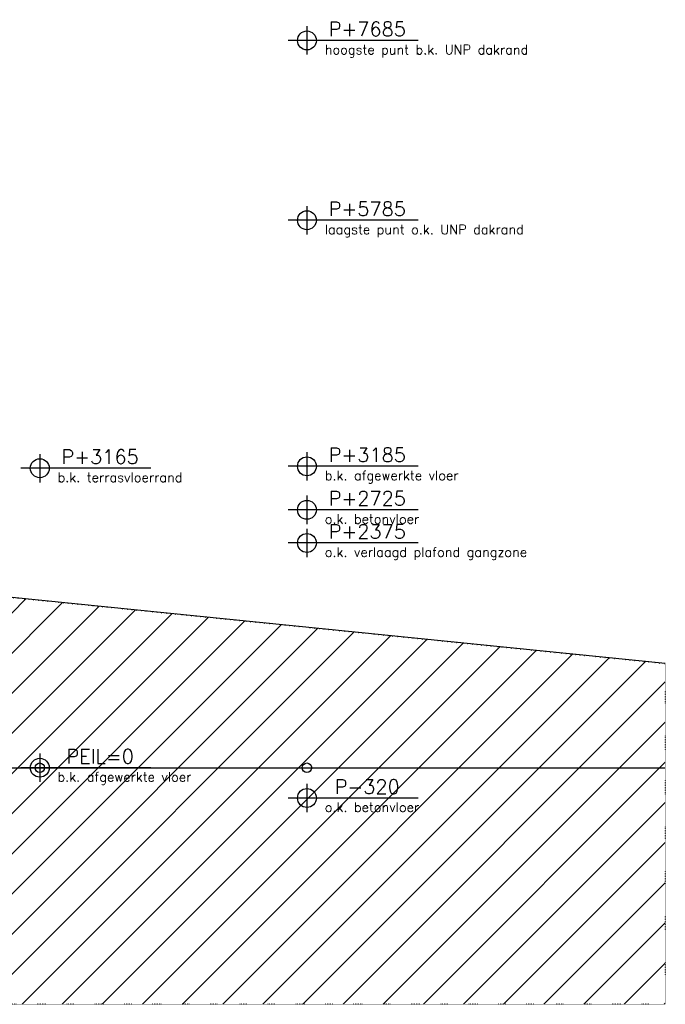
# Model space of a CAD drawing. Header units: millimetres. Extents: x -196137 to 115258, y -76805 to 9942.
# Tile 23 of 56: x 17156 to 23981, y -47307 to -36903. Entities that reach past the tile are written whole.
import ezdxf

# ---------------------------------------------------------------- set-up
doc = ezdxf.new("R2010")
doc.units = ezdxf.units.MM
doc.header["$LTSCALE"] = 0.5
doc.header["$PDMODE"] = 3
doc.header["$PDSIZE"] = 100
doc.linetypes.add('ACAD_ISO07W100', pattern=[3, 0, -3])
doc.linetypes.add('HIDDEN2', pattern=[4.7625, 3.175, -1.5875])
doc.layers.add('hulplijn', color=140, linetype='Continuous', plot=False)
for name, color, linetype in [('inrichting terrein', 7, 'ACAD_ISO07W100'), ('maat 1.5mm', 210, 'Continuous'), ('pen 0.05mm', 7, 'Continuous'), ('pen 0.20mm', 2, 'Continuous'), ('pen 0.30mm', 3, 'Continuous'), ('tekst 1.0mm', 7, 'Continuous'), ('tekst 1.5mm', 210, 'Continuous')]:
    doc.layers.add(name, color=color, linetype=linetype)
doc.styles.add('1.0mm tekst', font='romans.shx', dxfattribs={"height": 1})
doc.styles.add('1.5mm tekst', font='romans.shx', dxfattribs={"height": 1.5})
doc.dimstyles.new('peilmaat', dxfattribs={"dimtxt": 1.5, "dimasz": 1, "dimexe": 1.25, "dimexo": 0.625, "dimgap": 0.01, "dimtad": 0, "dimtih": 1, "dimtoh": 1, "dimdec": 0, "dimtxsty": '1.5mm tekst', "dimcen": 2.5, "dimse1": 1, "dimse2": 1, "dimsd1": 1, "dimsd2": 1, "dimclrd": 7, "dimclrt": 256, "dimadec": 0, "dimazin": 0, "dimtfac": 1, "dimtdec": 0, "dimtmove": 0, "dimatfit": 2, "dimfxl": 1, "dimarcsym": 0})

# ---------------------------------------------------------------- blocks, each defined once
blk = doc.blocks.new('*D247')
at = {"layer": 'defpoints', "color": 0, "transparency": 16777216}
for p in [(0, 2375), (108, 2375), (0, 0)]:
    blk.add_point(p, dxfattribs=at)
at = {"layer": 'maat 1.5mm', "transparency": 16777216, "insert": (638, 2496), "char_height": 150, "attachment_point": 5, "style": '1.5mm tekst'}
blk.add_mtext('P+2375', dxfattribs=at)
blk = doc.blocks.new('*D245')
at = {"layer": 'defpoints', "color": 0, "transparency": 16777216}
for p in [(0, 0), (0, -320), (637, -320)]:
    blk.add_point(p, dxfattribs=at)
at = {"layer": 'maat 1.5mm', "transparency": 16777216, "insert": (637, -201), "char_height": 150, "attachment_point": 5, "style": '1.5mm tekst'}
blk.add_mtext('P-320', dxfattribs=at)
blk = doc.blocks.new('peil0-100-GVA')
at = {"layer": 'pen 0.05mm'}
for p, q in [((0, 150), (0, -150)), ((1175, 0), (-200, 0))]:
    blk.add_line(p, q, dxfattribs=at)
blk.add_circle((0, 0), 100, dxfattribs=at)
at = {"layer": 'tekst 1.0mm', "style": '1.0mm tekst'}
blk.add_attdef('OMSCHRIJVING', (188, -147), '', height=100, dxfattribs=at)
at = {"layer": 'tekst 1.5mm', "insert": (638, 120), "char_height": 150, "width": 1133.7, "attachment_point": 5, "style": '1.5mm tekst'}
blk.add_mtext('PEIL=0', dxfattribs=at)
blk = doc.blocks.new('*D249')
at = {"layer": 'defpoints', "color": 0, "transparency": 16777216}
for p in [(0, 2725), (108, 2725), (0, 0)]:
    blk.add_point(p, dxfattribs=at)
at = {"layer": 'maat 1.5mm', "transparency": 16777216, "insert": (638, 2846), "char_height": 150, "attachment_point": 5, "style": '1.5mm tekst'}
blk.add_mtext('P+2725', dxfattribs=at)
blk = doc.blocks.new('*D251')
at = {"layer": 'defpoints', "color": 0, "transparency": 16777216}
for p in [(0, 3185), (108, 3185), (0, 0)]:
    blk.add_point(p, dxfattribs=at)
at = {"layer": 'maat 1.5mm', "transparency": 16777216, "insert": (638, 3306), "char_height": 150, "attachment_point": 5, "style": '1.5mm tekst'}
blk.add_mtext('P+3185', dxfattribs=at)
blk = doc.blocks.new('*D253')
at = {"layer": 'defpoints', "color": 0, "transparency": 16777216}
for p in [(0, 5785), (108, 5785), (0, 0)]:
    blk.add_point(p, dxfattribs=at)
at = {"layer": 'maat 1.5mm', "transparency": 16777216, "insert": (638, 5906), "char_height": 150, "attachment_point": 5, "style": '1.5mm tekst'}
blk.add_mtext('P+5785', dxfattribs=at)
blk = doc.blocks.new('*D255')
at = {"layer": 'defpoints', "color": 0, "transparency": 16777216}
for p in [(0, 7685), (108, 7685), (0, 0)]:
    blk.add_point(p, dxfattribs=at)
at = {"layer": 'maat 1.5mm', "transparency": 16777216, "insert": (638, 7806), "char_height": 150, "attachment_point": 5, "style": '1.5mm tekst'}
blk.add_mtext('P+7685', dxfattribs=at)
blk = doc.blocks.new('*D281')
at = {"layer": 'defpoints', "color": 0, "transparency": 16777216}
for p in [(0, 3165), (108, 3165), (0, 0)]:
    blk.add_point(p, dxfattribs=at)
at = {"layer": 'maat 1.5mm', "transparency": 16777216, "insert": (638, 3286), "char_height": 150, "attachment_point": 5, "style": '1.5mm tekst'}
blk.add_mtext('P+3165', dxfattribs=at)
blk = doc.blocks.new('*U246')
at = {"layer": 'hulplijn'}
blk.add_line((0, 0), (1175, 0), dxfattribs=at)
blk.add_circle((0, 0), 50, dxfattribs=at)
at = {"layer": 'pen 0.05mm'}
for p, q in [((0, 2525), (0, 2225)), ((1175, 2375), (-200, 2375))]:
    blk.add_line(p, q, dxfattribs=at)
blk.add_circle((0, 2375), 100, dxfattribs=at)
at = {"layer": 'tekst 1.0mm', "style": '1.0mm tekst'}
blk.add_attdef('OMSCHRIJVING', (188.3, 2228.4), '', height=100, dxfattribs=at)
at = {"layer": 'maat 1.5mm'}
dim = blk.add_linear_dim(base=(107.9, 2375), p1=(0, 0), p2=(0, 2375), angle=90, dimstyle='peilmaat', override={"dimscale": 0, "dimpost": 'P+<>'}, dxfattribs=at)
dim.commit()
dim.dimension.update_dxf_attribs({"geometry": '*D247', "text_midpoint": (637.5, 2496.1), "dimtype": 160})
blk = doc.blocks.new('*U244')
at = {"layer": 'hulplijn'}
blk.add_line((0, 0), (1175, 0), dxfattribs=at)
blk.add_circle((0, 0), 50, dxfattribs=at)
at = {"layer": 'pen 0.05mm'}
for p, q in [((0, -170), (0, -470)), ((1175, -320), (-200, -320))]:
    blk.add_line(p, q, dxfattribs=at)
blk.add_circle((0, -320), 100, dxfattribs=at)
at = {"layer": 'tekst 1.0mm', "style": '1.0mm tekst'}
blk.add_attdef('OMSCHRIJVING', (188.3, -466.6), '', height=100, dxfattribs=at)
at = {"layer": 'maat 1.5mm'}
dim = blk.add_linear_dim(base=(637.5, -320), p1=(0, 0), p2=(0, -320), angle=90, dimstyle='peilmaat', override={"dimscale": 0, "dimpost": 'P-<>'}, dxfattribs=at)
dim.commit()
dim.dimension.update_dxf_attribs({"geometry": '*D245', "text_midpoint": (637.5, -201.3), "dimtype": 160})
blk = doc.blocks.new('*U248')
at = {"layer": 'hulplijn'}
blk.add_line((0, 0), (1175, 0), dxfattribs=at)
blk.add_circle((0, 0), 50, dxfattribs=at)
at = {"layer": 'pen 0.05mm'}
for p, q in [((0, 2875), (0, 2575)), ((1175, 2725), (-200, 2725))]:
    blk.add_line(p, q, dxfattribs=at)
blk.add_circle((0, 2725), 100, dxfattribs=at)
at = {"layer": 'tekst 1.0mm', "style": '1.0mm tekst'}
blk.add_attdef('OMSCHRIJVING', (188.3, 2578.4), '', height=100, dxfattribs=at)
at = {"layer": 'maat 1.5mm'}
dim = blk.add_linear_dim(base=(107.9, 2725), p1=(0, 0), p2=(0, 2725), angle=90, dimstyle='peilmaat', override={"dimscale": 0, "dimpost": 'P+<>'}, dxfattribs=at)
dim.commit()
dim.dimension.update_dxf_attribs({"geometry": '*D249', "text_midpoint": (637.5, 2846.1), "dimtype": 160})
blk = doc.blocks.new('*U250')
at = {"layer": 'hulplijn'}
blk.add_line((0, 0), (1175, 0), dxfattribs=at)
blk.add_circle((0, 0), 50, dxfattribs=at)
at = {"layer": 'pen 0.05mm'}
for p, q in [((0, 3335), (0, 3035)), ((1175, 3185), (-200, 3185))]:
    blk.add_line(p, q, dxfattribs=at)
blk.add_circle((0, 3185), 100, dxfattribs=at)
at = {"layer": 'tekst 1.0mm', "style": '1.0mm tekst'}
blk.add_attdef('OMSCHRIJVING', (188.3, 3038.4), '', height=100, dxfattribs=at)
at = {"layer": 'maat 1.5mm'}
dim = blk.add_linear_dim(base=(107.9, 3185), p1=(0, 0), p2=(0, 3185), angle=90, dimstyle='peilmaat', override={"dimscale": 0, "dimpost": 'P+<>'}, dxfattribs=at)
dim.commit()
dim.dimension.update_dxf_attribs({"geometry": '*D251', "text_midpoint": (637.5, 3306.1), "dimtype": 160})
blk = doc.blocks.new('*U252')
at = {"layer": 'hulplijn'}
blk.add_line((0, 0), (1175, 0), dxfattribs=at)
blk.add_circle((0, 0), 50, dxfattribs=at)
at = {"layer": 'pen 0.05mm'}
for p, q in [((0, 5935), (0, 5635)), ((1175, 5785), (-200, 5785))]:
    blk.add_line(p, q, dxfattribs=at)
blk.add_circle((0, 5785), 100, dxfattribs=at)
at = {"layer": 'tekst 1.0mm', "style": '1.0mm tekst'}
blk.add_attdef('OMSCHRIJVING', (188.3, 5638.4), '', height=100, dxfattribs=at)
at = {"layer": 'maat 1.5mm'}
dim = blk.add_linear_dim(base=(107.9, 5785), p1=(0, 0), p2=(0, 5785), angle=90, dimstyle='peilmaat', override={"dimscale": 0, "dimpost": 'P+<>'}, dxfattribs=at)
dim.commit()
dim.dimension.update_dxf_attribs({"geometry": '*D253', "text_midpoint": (637.5, 5906.1), "dimtype": 160})
blk = doc.blocks.new('*U254')
at = {"layer": 'hulplijn'}
blk.add_line((0, 0), (1175, 0), dxfattribs=at)
blk.add_circle((0, 0), 50, dxfattribs=at)
at = {"layer": 'pen 0.05mm'}
for p, q in [((0, 7835), (0, 7535)), ((1175, 7685), (-200, 7685))]:
    blk.add_line(p, q, dxfattribs=at)
blk.add_circle((0, 7685), 100, dxfattribs=at)
at = {"layer": 'tekst 1.0mm', "style": '1.0mm tekst'}
blk.add_attdef('OMSCHRIJVING', (188.3, 7538.4), '', height=100, dxfattribs=at)
at = {"layer": 'maat 1.5mm'}
dim = blk.add_linear_dim(base=(107.9, 7685), p1=(0, 0), p2=(0, 7685), angle=90, dimstyle='peilmaat', override={"dimscale": 0, "dimpost": 'P+<>'}, dxfattribs=at)
dim.commit()
dim.dimension.update_dxf_attribs({"geometry": '*D255', "text_midpoint": (637.5, 7806.1), "dimtype": 160})
blk = doc.blocks.new('*U280')
at = {"layer": 'hulplijn'}
blk.add_line((0, 0), (1175, 0), dxfattribs=at)
blk.add_circle((0, 0), 50, dxfattribs=at)
at = {"layer": 'pen 0.05mm'}
for p, q in [((0, 3315), (0, 3015)), ((1175, 3165), (-200, 3165))]:
    blk.add_line(p, q, dxfattribs=at)
blk.add_circle((0, 3165), 100, dxfattribs=at)
at = {"layer": 'tekst 1.0mm', "style": '1.0mm tekst'}
blk.add_attdef('OMSCHRIJVING', (188.3, 3018.4), '', height=100, dxfattribs=at)
at = {"layer": 'maat 1.5mm'}
dim = blk.add_linear_dim(base=(107.9, 3165), p1=(0, 0), p2=(0, 3165), angle=90, dimstyle='peilmaat', override={"dimscale": 0, "dimpost": 'P+<>'}, dxfattribs=at)
dim.commit()
dim.dimension.update_dxf_attribs({"geometry": '*D281', "text_midpoint": (637.5, 3286.1), "dimtype": 160})

msp = doc.modelspace()

# ---------------------------------------------------------------- hatches: boundary and pattern name
at = {"layer": 'inrichting terrein', "ltscale": 0.5}
h = msp.add_hatch(dxfattribs=at)
h.set_pattern_fill('_USER', color=256, scale=300, angle=45, style=0, pattern_type=0)
h.set_pattern_definition([(45, (0, 0), (-212.132, 212.132), [])])
h.paths.add_polyline_path([(-38256.8, -43957.1), (-36767, -43957.1), (-35737.9, -43977.1), (-31262.9, -42994), (-26787.9, -42050.9), (-26787.9, -41652.1), (-26637.9, -41652.1), (-26737.9, -44727.1), (-26937.9, -44727.1), (-26937.9, -45277.1), (16362.1, -45277.1), (16362.1, -44747.1), (16042.1, -44747.1), (16062.1, -42907), (23981.1, -43707.1), (23981.1, -47307.1), (-38256.8, -47307.1)])

# ---------------------------------------------------------------- linework, layer by layer
at = {"layer": 'inrichting terrein'}
msp.add_lwpolyline([(-38256.8, -43957.1), (-36767, -43957.1), (-35737.9, -43977.1), (-31262.9, -42994), (-26787.9, -42050.9), (-26787.9, -41652.1), (-26637.9, -41652.1), (-26737.9, -44727.1), (-26937.9, -44727.1), (-26937.9, -45277.1), (16362.1, -45277.1), (16362.1, -44747.1), (16042.1, -44747.1), (16062.1, -42907), (23981.1, -43707.1), (23981.1, -47307.1), (-38256.8, -47307.1)], close=True, dxfattribs=at)
at = {"layer": 'pen 0.20mm', "linetype": 'HIDDEN2'}
msp.add_line((-38256.8, -44807.1), (23981.1, -44807.1), dxfattribs=at)
at = {"layer": 'pen 0.30mm'}
msp.add_lwpolyline([(23981.1, -43707.1), (16062.1, -42907)], dxfattribs=at)

# ---------------------------------------------------------------- block references
for name, p, values in [('*U254', (20192.7, -44807.1), {'OMSCHRIJVING': 'hoogste punt b.k. UNP dakrand'}), ('*U252', (20192.7, -44807.1), {'OMSCHRIJVING': 'laagste punt o.k. UNP dakrand'}), ('*U250', (20192.7, -44807.1), {'OMSCHRIJVING': 'b.k. afgewerkte vloer'}), ('*U280', (17368.4, -44807.1), {'OMSCHRIJVING': 'b.k. terrasvloerrand'}), ('*U248', (20192.7, -44807.1), {'OMSCHRIJVING': 'o.k. betonvloer'}), ('*U246', (20192.7, -44807.1), {'OMSCHRIJVING': 'o.k. verlaagd plafond gangzone'}), ('peil0-100-GVA', (17368.4, -44807.1), {'OMSCHRIJVING': 'b.k. afgewerkte vloer'}), ('*U244', (20192.7, -44807.1), {'OMSCHRIJVING': 'o.k. betonvloer'})]:
    msp.add_blockref(name, p).add_auto_attribs(values)

doc.saveas('drawing.dxf')
